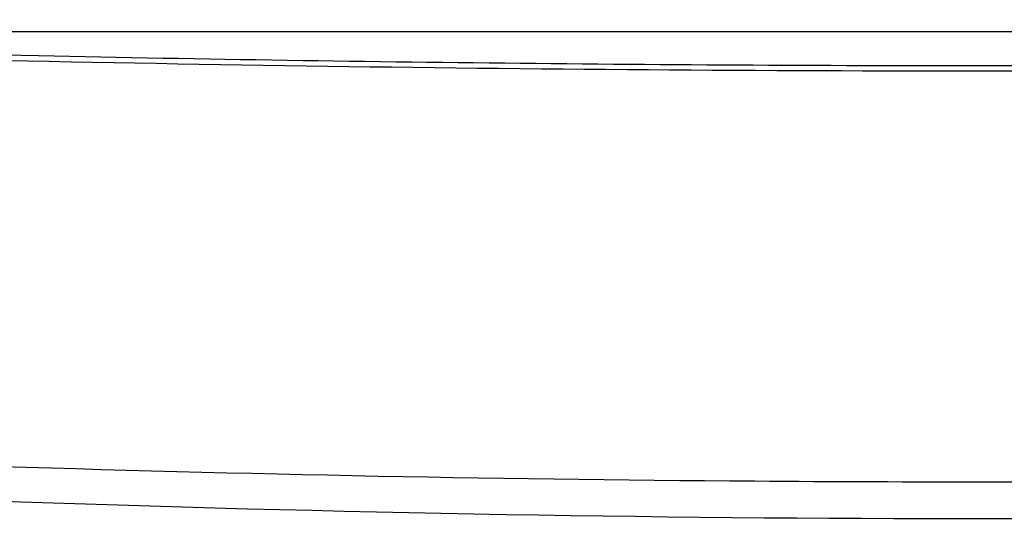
# Model space of a CAD drawing. Header units: millimetres. Extents: x 9946 to 11276, y -3292 to -1962.
# Tile 82 of 170: x 10880 to 10937, y -2574 to -2544. Entities that reach past the tile are written whole.
import ezdxf

# ---------------------------------------------------------------- set-up
doc = ezdxf.new("R2010")
doc.units = ezdxf.units.MM
doc.layers.add('ROXX NEO lite', color=7, linetype='Continuous', true_color=0x000000)

msp = doc.modelspace()

# ---------------------------------------------------------------- linework, layer by layer
at = {"layer": 'ROXX NEO lite', "color": 18, "lineweight": -3, "true_color": 0x000000}
for points, degree in [([(10816.72, -2544.526), (10843.185, -2545.695), (10896.11, -2547.277), (10975.566, -2547.277), (11028.491, -2545.695), (11054.957, -2544.526)], 3), ([(10994.685, -2544.905), (10935.838, -2544.905), (10876.991, -2544.905)], 2)]:
    msp.add_open_spline(points, degree=degree, dxfattribs=at)
for points, knots in [([(11054.938, -2544.206), (11034.748, -2545.104), (10995.87, -2546.417), (10937.745, -2547.095), (10878.528, -2546.496), (10838.018, -2545.153), (10816.738, -2544.206)], [0, 0, 0, 0, 60.633622, 116.698067, 174.386301, 238.292711, 238.292711, 238.292711, 238.292711]), ([(10922.154, -2570.992), (10906.599, -2570.88), (10870.933, -2570.176), (10835.326, -2568.318), (10815.256, -2566.875)], [-107.012715, -107.012715, -107.012715, -107.012715, -60.347685, 0, 0, 0, 0]), ([(10816.054, -2568.707), (10855.79, -2571.667), (10935.838, -2574.644), (11015.885, -2571.668), (11055.621, -2568.707)], [-239.897742, -239.897742, -239.897742, -239.897742, -119.948874, 0, 0, 0, 0]), ([(10949.518, -2570.992), (10944.958, -2571.025), (10935.836, -2571.057), (10926.715, -2571.025), (10922.154, -2570.992)], [-134.375437, -134.375437, -134.375437, -134.375437, -120.69537, -107.012715, -107.012715, -107.012715, -107.012715]), ([(11052.5, -2572.829), (11048.69, -2573.134), (11041.012, -2573.718), (11025.385, -2574.782), (11005.276, -2575.907), (10979.985, -2576.897), (10957.734, -2577.374), (10938.986, -2577.507), (10924.374, -2577.467), (10909.125, -2577.27), (10893.148, -2576.894), (10879.14, -2576.408), (10867.456, -2575.897), (10858.432, -2575.448), (10850.677, -2575.013), (10844.319, -2574.625), (10839.47, -2574.313), (10834.536, -2573.979), (10830.352, -2573.682), (10826.959, -2573.432), (10824.818, -2573.27), (10823.094, -2573.138), (10821.794, -2573.037), (10820.709, -2572.951), (10819.939, -2572.89), (10819.511, -2572.856), (10819.271, -2572.837), (10819.176, -2572.829)], [-233.575017, -233.575017, -233.575017, -233.575017, -218.976622, -204.37818, -175.181296, -145.984412, -116.787528, -102.189086, -87.590645, -72.992203, -58.393761, -43.795319, -36.496098, -29.196877, -21.897656, -18.248045, -14.598435, -10.948824, -7.299214, -5.474409, -3.649603, -2.737201, -1.824798, -0.912396, -0.456194, -0.228094, 0, 0, 0, 0])]:
    msp.add_open_spline(points, degree=3, knots=knots, dxfattribs=at)

doc.saveas('drawing.dxf')
